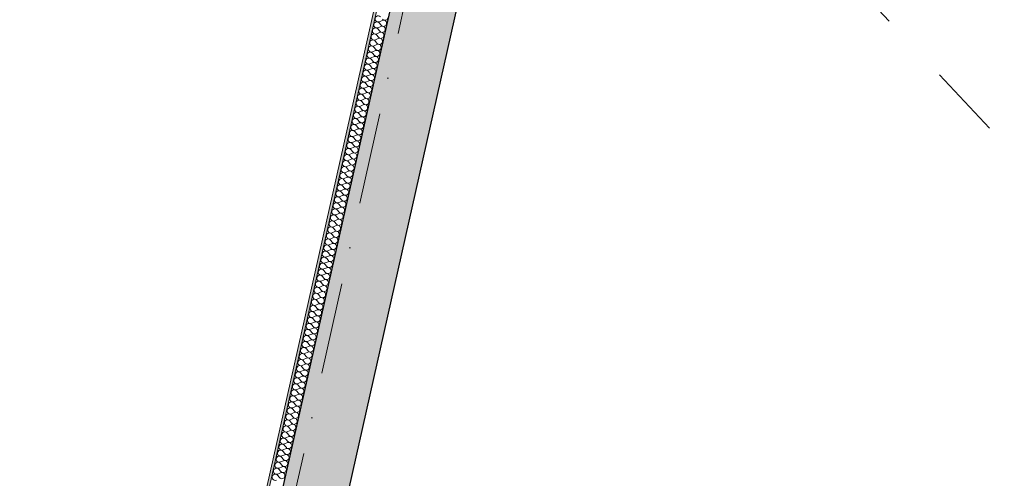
# Model space of a CAD drawing. Header units: millimetres. Extents: x -7218511 to -6645009, y 6003432 to 6221853.
# Tile 47 of 147: x -7185976 to -7182183, y 6141016 to 6142782. Entities that reach past the tile are written whole.
import ezdxf
from ezdxf.enums import TextEntityAlignment as Align

# ---------------------------------------------------------------- set-up
doc = ezdxf.new("R2010")
doc.units = ezdxf.units.MM
doc.header["$MEASUREMENT"] = 0
doc.linetypes.add('Штриховая', pattern=[564.444447, 282.222223, -282.222223])
doc.linetypes.add('Штрихпунктирная', pattern=[670.277762, 352.777767, -176.388884, 0, -141.111112])
for name, color, linetype, lineweight in [('АР-рампа.АР_Ном._пера__1', 7, 'Continuous', 0), ('АР-Стены_внешние_.АР_Ном._пера__1', 7, 'Continuous', 0), ('АР-Стены_Перегородки_межквартирные_200.АР_Ном._пера__1', 7, 'Continuous', 15), ('АР-текст_наименование_Ном._пера__120', 7, 'Continuous', 0), ('АР-Чертеж-Оси_Осевые размеры.АР_Ном._пера__120', 7, 'Continuous', 0)]:
    doc.layers.add(name, color=color, linetype=linetype, lineweight=lineweight)
for name, color, linetype in [('АР-Стены_внешние_.АР', 7, 'Continuous'), ('АР-Стены_Перегородки_межквартирные_200.АР', 7, 'Continuous'), ('АР-Чертеж-Оси_Осевые размеры.АР', 7, 'Continuous')]:
    doc.layers.add(name, color=color, linetype=linetype)
doc.styles.add('РЎР“Р•РќР•Р\xa0Р\x98Р\xa0_РЎРўР\x98Р›Р¬_4', font='GOTHIC.TTF')

# ---------------------------------------------------------------- blocks, each defined once
blk = doc.blocks.new('*X375', base_point=(-6566190.3, 6562677.8))
at = {"layer": 'АР-Стены_Перегородки_межквартирные_200.АР_Ном._пера__1', "color": 7, "linetype": 'Continuous', "lineweight": 0}
for p, q in [((-7184590, 6142774.3), (-7184579.1, 6142779.1)), ((-7184596.3, 6142746.4), (-7184588.5, 6142737.3)), ((-7184595.2, 6142751), (-7184584.4, 6142755.9)), ((-7184591, 6142769.6), (-7184583.3, 6142760.6)), ((-7184605.6, 6142704.6), (-7184594.8, 6142709.5)), ((-7184601.5, 6142723.2), (-7184593.7, 6142714.1)), ((-7184600.4, 6142727.8), (-7184589.6, 6142732.7)), ((-7184611.9, 6142676.7), (-7184604.2, 6142667.6)), ((-7184610.9, 6142681.3), (-7184600, 6142686.2)), ((-7184606.7, 6142699.9), (-7184599, 6142690.9)), ((-7184622.3, 6142630.2), (-7184614.6, 6142621.2)), ((-7184621.3, 6142634.9), (-7184610.4, 6142639.8)), ((-7184617.1, 6142653.5), (-7184609.4, 6142644.4)), ((-7184616.1, 6142658.1), (-7184605.2, 6142663)), ((-7184631.7, 6142588.4), (-7184620.9, 6142593.3)), ((-7184627.6, 6142607), (-7184619.8, 6142597.9)), ((-7184626.5, 6142611.6), (-7184615.7, 6142616.5)), ((-7184638, 6142560.5), (-7184630.3, 6142551.5)), ((-7184637, 6142565.2), (-7184626.1, 6142570.1)), ((-7184632.8, 6142583.8), (-7184625.1, 6142574.7)), ((-7184648.4, 6142514.1), (-7184640.7, 6142505)), ((-7184647.4, 6142518.7), (-7184636.5, 6142523.6)), ((-7184643.2, 6142537.3), (-7184635.5, 6142528.3)), ((-7184642.2, 6142542), (-7184631.3, 6142546.8)), ((-7184657.8, 6142472.3), (-7184647, 6142477.1)), ((-7184653.6, 6142490.8), (-7184645.9, 6142481.8)), ((-7184652.6, 6142495.5), (-7184641.7, 6142500.4)), ((-7184664.1, 6142444.4), (-7184656.4, 6142435.3)), ((-7184663, 6142449), (-7184652.2, 6142453.9)), ((-7184658.9, 6142467.6), (-7184651.1, 6142458.6)), ((-7184673.5, 6142402.6), (-7184662.6, 6142407.5)), ((-7184669.3, 6142421.2), (-7184661.6, 6142412.1)), ((-7184668.3, 6142425.8), (-7184657.4, 6142430.7)), ((-7184679.7, 6142374.7), (-7184672, 6142365.6)), ((-7184678.7, 6142379.3), (-7184667.8, 6142384.2)), ((-7184674.5, 6142397.9), (-7184666.8, 6142388.9)), ((-7184690.2, 6142328.2), (-7184682.4, 6142319.2)), ((-7184689.1, 6142332.9), (-7184678.3, 6142337.8)), ((-7184685, 6142351.5), (-7184677.2, 6142342.4)), ((-7184683.9, 6142356.1), (-7184673.1, 6142361)), ((-7184699.6, 6142286.4), (-7184688.7, 6142291.3)), ((-7184695.4, 6142305), (-7184687.7, 6142295.9)), ((-7184694.3, 6142309.6), (-7184683.5, 6142314.5)), ((-7184705.8, 6142258.5), (-7184698.1, 6142249.5)), ((-7184704.8, 6142263.2), (-7184693.9, 6142268.1)), ((-7184700.6, 6142281.8), (-7184692.9, 6142272.7)), ((-7184716.3, 6142212.1), (-7184708.5, 6142203)), ((-7184715.2, 6142216.7), (-7184704.4, 6142221.6)), ((-7184711, 6142235.3), (-7184703.3, 6142226.3)), ((-7184710, 6142240), (-7184699.1, 6142244.8)), ((-7184725.7, 6142170.3), (-7184714.8, 6142175.1)), ((-7184721.5, 6142188.8), (-7184713.7, 6142179.8)), ((-7184720.4, 6142193.5), (-7184709.6, 6142198.4)), ((-7184731.9, 6142142.4), (-7184724.2, 6142133.3)), ((-7184730.9, 6142147), (-7184720, 6142151.9)), ((-7184726.7, 6142165.6), (-7184719, 6142156.6)), ((-7184741.3, 6142100.6), (-7184730.4, 6142105.5)), ((-7184737.1, 6142119.2), (-7184729.4, 6142110.1)), ((-7184736.1, 6142123.8), (-7184725.2, 6142128.7)), ((-7184751.7, 6142054.1), (-7184740.9, 6142059)), ((-7184747.6, 6142072.7), (-7184739.8, 6142063.6)), ((-7184746.5, 6142077.3), (-7184735.7, 6142082.2)), ((-7184742.3, 6142095.9), (-7184734.6, 6142086.9)), ((-7184758, 6142026.2), (-7184750.3, 6142017.2)), ((-7184757, 6142030.9), (-7184746.1, 6142035.8)), ((-7184752.8, 6142049.5), (-7184745.1, 6142040.4)), ((-7184767.4, 6141984.4), (-7184756.5, 6141989.3)), ((-7184763.2, 6142003), (-7184755.5, 6141993.9)), ((-7184762.2, 6142007.6), (-7184751.3, 6142012.5)), ((-7184773.7, 6141956.5), (-7184765.9, 6141947.5)), ((-7184772.6, 6141961.2), (-7184761.8, 6141966.1)), ((-7184768.4, 6141979.8), (-7184760.7, 6141970.7)), ((-7184784.1, 6141910.1), (-7184776.4, 6141901)), ((-7184783, 6141914.7), (-7184772.2, 6141919.6)), ((-7184778.9, 6141933.3), (-7184771.1, 6141924.3)), ((-7184777.8, 6141938), (-7184767, 6141942.8)), ((-7184793.5, 6141868.3), (-7184782.6, 6141873.1)), ((-7184789.3, 6141886.8), (-7184781.6, 6141877.8)), ((-7184788.3, 6141891.5), (-7184777.4, 6141896.4)), ((-7184799.7, 6141840.4), (-7184792, 6141831.3)), ((-7184798.7, 6141845), (-7184787.8, 6141849.9)), ((-7184794.5, 6141863.6), (-7184786.8, 6141854.6)), ((-7184810.2, 6141793.9), (-7184802.4, 6141784.9)), ((-7184809.1, 6141798.6), (-7184798.3, 6141803.5)), ((-7184805, 6141817.2), (-7184797.2, 6141808.1)), ((-7184803.9, 6141821.8), (-7184793.1, 6141826.7)), ((-7184819.6, 6141752.1), (-7184808.7, 6141757)), ((-7184815.4, 6141770.7), (-7184807.7, 6141761.6)), ((-7184814.3, 6141775.3), (-7184803.5, 6141780.2)), ((-7184825.8, 6141724.2), (-7184818.1, 6141715.2)), ((-7184824.8, 6141728.9), (-7184813.9, 6141733.8)), ((-7184820.6, 6141747.5), (-7184812.9, 6141738.4)), ((-7184835.2, 6141682.4), (-7184824.4, 6141687.3)), ((-7184831, 6141701), (-7184823.3, 6141691.9)), ((-7184830, 6141705.6), (-7184819.1, 6141710.5)), ((-7184841.5, 6141654.5), (-7184833.8, 6141645.5)), ((-7184840.4, 6141659.2), (-7184829.6, 6141664.1)), ((-7184836.3, 6141677.8), (-7184828.5, 6141668.7)), ((-7184851.9, 6141608.1), (-7184844.2, 6141599)), ((-7184850.9, 6141612.7), (-7184840, 6141617.6)), ((-7184846.7, 6141631.3), (-7184839, 6141622.3)), ((-7184845.7, 6141636), (-7184834.8, 6141640.8)), ((-7184861.3, 6141566.3), (-7184850.4, 6141571.1)), ((-7184857.1, 6141584.8), (-7184849.4, 6141575.8)), ((-7184856.1, 6141589.5), (-7184845.2, 6141594.4)), ((-7184867.6, 6141538.4), (-7184859.8, 6141529.3)), ((-7184866.5, 6141543), (-7184855.7, 6141547.9)), ((-7184862.4, 6141561.6), (-7184854.6, 6141552.6)), ((-7184878, 6141491.9), (-7184870.3, 6141482.9)), ((-7184877, 6141496.6), (-7184866.1, 6141501.5)), ((-7184872.8, 6141515.2), (-7184865.1, 6141506.1)), ((-7184871.7, 6141519.8), (-7184860.9, 6141524.7)), ((-7184887.4, 6141450.1), (-7184876.5, 6141455)), ((-7184883.2, 6141468.7), (-7184875.5, 6141459.6)), ((-7184882.2, 6141473.3), (-7184871.3, 6141478.2)), ((-7184893.7, 6141422.2), (-7184885.9, 6141413.2)), ((-7184892.6, 6141426.9), (-7184881.8, 6141431.8)), ((-7184888.4, 6141445.5), (-7184880.7, 6141436.4)), ((-7184904.1, 6141375.8), (-7184896.4, 6141366.7)), ((-7184903, 6141380.4), (-7184892.2, 6141385.3)), ((-7184898.9, 6141399), (-7184891.1, 6141389.9)), ((-7184897.8, 6141403.6), (-7184887, 6141408.5)), ((-7184913.5, 6141334), (-7184902.6, 6141338.8)), ((-7184909.3, 6141352.5), (-7184901.6, 6141343.5)), ((-7184908.3, 6141357.2), (-7184897.4, 6141362.1)), ((-7184919.7, 6141306.1), (-7184912, 6141297)), ((-7184918.7, 6141310.7), (-7184907.8, 6141315.6)), ((-7184914.5, 6141329.3), (-7184906.8, 6141320.3)), ((-7184929.1, 6141264.3), (-7184918.3, 6141269.1)), ((-7184925, 6141282.8), (-7184917.2, 6141273.8)), ((-7184923.9, 6141287.5), (-7184913.1, 6141292.4)), ((-7184935.4, 6141236.4), (-7184927.7, 6141227.3)), ((-7184934.4, 6141241), (-7184923.5, 6141245.9)), ((-7184930.2, 6141259.6), (-7184922.5, 6141250.6)), ((-7184945.8, 6141189.9), (-7184938.1, 6141180.9)), ((-7184944.8, 6141194.6), (-7184933.9, 6141199.5)), ((-7184940.6, 6141213.2), (-7184932.9, 6141204.1)), ((-7184939.6, 6141217.8), (-7184928.7, 6141222.7)), ((-7184955.2, 6141148.1), (-7184944.4, 6141153)), ((-7184951, 6141166.7), (-7184943.3, 6141157.6)), ((-7184950, 6141171.3), (-7184939.1, 6141176.2)), ((-7184961.5, 6141120.2), (-7184953.8, 6141111.2)), ((-7184960.4, 6141124.9), (-7184949.6, 6141129.8)), ((-7184956.3, 6141143.5), (-7184948.5, 6141134.4)), ((-7184971.9, 6141073.8), (-7184964.2, 6141064.7)), ((-7184970.9, 6141078.4), (-7184960, 6141083.3)), ((-7184966.7, 6141097), (-7184959, 6141087.9)), ((-7184965.7, 6141101.6), (-7184954.8, 6141106.5)), ((-7184981.3, 6141032), (-7184970.5, 6141036.8)), ((-7184977.1, 6141050.5), (-7184969.4, 6141041.5)), ((-7184976.1, 6141055.2), (-7184965.2, 6141060.1)), ((-7184982.4, 6141027.3), (-7184974.6, 6141018.3))]:
    blk.add_line(p, q, dxfattribs=at)
for centre, start, end in [((-7184594.9, 6142785.1), 40.4717, 294.2115), ((-7184574.3, 6142768.3), 347.3416, 114.2115), ((-7184569, 6142791.5), 220.4717, 347.3416), ((-7184605.3, 6142738.7), 40.4717, 294.2115), ((-7184600.1, 6142761.9), 40.4717, 294.2115), ((-7184579.5, 6142745.1), 220.4717, 347.3416), ((-7184579.5, 6142745.1), 347.3416, 114.2115), ((-7184574.3, 6142768.3), 220.4717, 347.3416), ((-7184615.7, 6142692.2), 40.4717, 294.2115), ((-7184610.5, 6142715.4), 40.4717, 294.2115), ((-7184589.9, 6142698.6), 347.3416, 114.2115), ((-7184584.7, 6142721.8), 220.4717, 347.3416), ((-7184584.7, 6142721.8), 347.3416, 114.2115), ((-7184621, 6142669), 40.4717, 294.2115), ((-7184595.1, 6142675.4), 220.4717, 347.3416), ((-7184595.1, 6142675.4), 347.3416, 114.2115), ((-7184589.9, 6142698.6), 220.4717, 347.3416), ((-7184631.4, 6142622.5), 40.4717, 294.2115), ((-7184626.2, 6142645.7), 40.4717, 294.2115), ((-7184605.6, 6142628.9), 347.3416, 114.2115), ((-7184600.3, 6142652.1), 220.4717, 347.3416), ((-7184600.3, 6142652.1), 347.3416, 114.2115), ((-7184636.6, 6142599.3), 40.4717, 294.2115), ((-7184616, 6142582.4), 347.3416, 114.2115), ((-7184610.8, 6142605.7), 220.4717, 347.3416), ((-7184610.8, 6142605.7), 347.3416, 114.2115), ((-7184605.6, 6142628.9), 220.4717, 347.3416), ((-7184647.1, 6142552.8), 40.4717, 294.2115), ((-7184641.8, 6142576), 40.4717, 294.2115), ((-7184621.2, 6142559.2), 220.4717, 347.3416), ((-7184621.2, 6142559.2), 347.3416, 114.2115), ((-7184616, 6142582.4), 220.4717, 347.3416), ((-7184657.5, 6142506.4), 40.4717, 294.2115), ((-7184652.3, 6142529.6), 40.4717, 294.2115), ((-7184631.6, 6142512.8), 347.3416, 114.2115), ((-7184626.4, 6142536), 220.4717, 347.3416), ((-7184626.4, 6142536), 347.3416, 114.2115), ((-7184662.7, 6142483.1), 40.4717, 294.2115), ((-7184642.1, 6142466.3), 347.3416, 114.2115), ((-7184636.9, 6142489.5), 220.4717, 347.3416), ((-7184636.9, 6142489.5), 347.3416, 114.2115), ((-7184631.6, 6142512.8), 220.4717, 347.3416), ((-7184673.1, 6142436.7), 40.4717, 294.2115), ((-7184667.9, 6142459.9), 40.4717, 294.2115), ((-7184647.3, 6142443.1), 220.4717, 347.3416), ((-7184647.3, 6142443.1), 347.3416, 114.2115), ((-7184642.1, 6142466.3), 220.4717, 347.3416), ((-7184683.6, 6142390.2), 40.4717, 294.2115), ((-7184678.4, 6142413.4), 40.4717, 294.2115), ((-7184657.7, 6142396.6), 347.3416, 114.2115), ((-7184652.5, 6142419.8), 220.4717, 347.3416), ((-7184652.5, 6142419.8), 347.3416, 114.2115), ((-7184688.8, 6142367), 40.4717, 294.2115), ((-7184668.2, 6142350.1), 347.3416, 114.2115), ((-7184663, 6142373.4), 220.4717, 347.3416), ((-7184663, 6142373.4), 347.3416, 114.2115), ((-7184657.7, 6142396.6), 220.4717, 347.3416), ((-7184699.2, 6142320.5), 40.4717, 294.2115), ((-7184694, 6142343.7), 40.4717, 294.2115), ((-7184673.4, 6142326.9), 220.4717, 347.3416), ((-7184673.4, 6142326.9), 347.3416, 114.2115), ((-7184668.2, 6142350.1), 220.4717, 347.3416), ((-7184709.7, 6142274), 40.4717, 294.2115), ((-7184704.4, 6142297.3), 40.4717, 294.2115), ((-7184683.8, 6142280.4), 347.3416, 114.2115), ((-7184678.6, 6142303.7), 220.4717, 347.3416), ((-7184678.6, 6142303.7), 347.3416, 114.2115), ((-7184714.9, 6142250.8), 40.4717, 294.2115), ((-7184689, 6142257.2), 220.4717, 347.3416), ((-7184689, 6142257.2), 347.3416, 114.2115), ((-7184683.8, 6142280.4), 220.4717, 347.3416), ((-7184725.3, 6142204.4), 40.4717, 294.2115), ((-7184720.1, 6142227.6), 40.4717, 294.2115), ((-7184699.5, 6142210.7), 347.3416, 114.2115), ((-7184694.3, 6142234), 220.4717, 347.3416), ((-7184694.3, 6142234), 347.3416, 114.2115), ((-7184730.5, 6142181.1), 40.4717, 294.2115), ((-7184709.9, 6142164.3), 347.3416, 114.2115), ((-7184704.7, 6142187.5), 220.4717, 347.3416), ((-7184704.7, 6142187.5), 347.3416, 114.2115), ((-7184699.5, 6142210.7), 220.4717, 347.3416), ((-7184741, 6142134.7), 40.4717, 294.2115), ((-7184735.8, 6142157.9), 40.4717, 294.2115), ((-7184715.1, 6142141.1), 220.4717, 347.3416), ((-7184715.1, 6142141.1), 347.3416, 114.2115), ((-7184709.9, 6142164.3), 220.4717, 347.3416), ((-7184751.4, 6142088.2), 40.4717, 294.2115), ((-7184746.2, 6142111.4), 40.4717, 294.2115), ((-7184725.6, 6142094.6), 347.3416, 114.2115), ((-7184720.3, 6142117.8), 220.4717, 347.3416), ((-7184720.3, 6142117.8), 347.3416, 114.2115), ((-7184756.6, 6142065), 40.4717, 294.2115), ((-7184736, 6142048.1), 347.3416, 114.2115), ((-7184730.8, 6142071.4), 220.4717, 347.3416), ((-7184730.8, 6142071.4), 347.3416, 114.2115), ((-7184725.6, 6142094.6), 220.4717, 347.3416), ((-7184767.1, 6142018.5), 40.4717, 294.2115), ((-7184761.8, 6142041.7), 40.4717, 294.2115), ((-7184741.2, 6142024.9), 220.4717, 347.3416), ((-7184741.2, 6142024.9), 347.3416, 114.2115), ((-7184736, 6142048.1), 220.4717, 347.3416), ((-7184777.5, 6141972), 40.4717, 294.2115), ((-7184772.3, 6141995.3), 40.4717, 294.2115), ((-7184751.7, 6141978.4), 347.3416, 114.2115), ((-7184746.4, 6142001.7), 220.4717, 347.3416), ((-7184746.4, 6142001.7), 347.3416, 114.2115), ((-7184782.7, 6141948.8), 40.4717, 294.2115), ((-7184756.9, 6141955.2), 220.4717, 347.3416), ((-7184756.9, 6141955.2), 347.3416, 114.2115), ((-7184751.7, 6141978.4), 220.4717, 347.3416), ((-7184793.1, 6141902.4), 40.4717, 294.2115), ((-7184787.9, 6141925.6), 40.4717, 294.2115), ((-7184767.3, 6141908.7), 347.3416, 114.2115), ((-7184762.1, 6141932), 220.4717, 347.3416), ((-7184762.1, 6141932), 347.3416, 114.2115), ((-7184798.4, 6141879.1), 40.4717, 294.2115), ((-7184777.7, 6141862.3), 347.3416, 114.2115), ((-7184772.5, 6141885.5), 220.4717, 347.3416), ((-7184772.5, 6141885.5), 347.3416, 114.2115), ((-7184767.3, 6141908.7), 220.4717, 347.3416), ((-7184808.8, 6141832.7), 40.4717, 294.2115), ((-7184803.6, 6141855.9), 40.4717, 294.2115), ((-7184783, 6141839.1), 220.4717, 347.3416), ((-7184783, 6141839.1), 347.3416, 114.2115), ((-7184777.7, 6141862.3), 220.4717, 347.3416), ((-7184819.2, 6141786.2), 40.4717, 294.2115), ((-7184814, 6141809.4), 40.4717, 294.2115), ((-7184793.4, 6141792.6), 347.3416, 114.2115), ((-7184788.2, 6141815.8), 220.4717, 347.3416), ((-7184788.2, 6141815.8), 347.3416, 114.2115), ((-7184824.4, 6141763), 40.4717, 294.2115), ((-7184803.8, 6141746.1), 347.3416, 114.2115), ((-7184798.6, 6141769.4), 220.4717, 347.3416), ((-7184798.6, 6141769.4), 347.3416, 114.2115), ((-7184793.4, 6141792.6), 220.4717, 347.3416), ((-7184834.9, 6141716.5), 40.4717, 294.2115), ((-7184829.7, 6141739.7), 40.4717, 294.2115), ((-7184809, 6141722.9), 220.4717, 347.3416), ((-7184809, 6141722.9), 347.3416, 114.2115), ((-7184803.8, 6141746.1), 220.4717, 347.3416), ((-7184845.3, 6141670), 40.4717, 294.2115), ((-7184840.1, 6141693.3), 40.4717, 294.2115), ((-7184819.5, 6141676.4), 347.3416, 114.2115), ((-7184814.3, 6141699.7), 220.4717, 347.3416), ((-7184814.3, 6141699.7), 347.3416, 114.2115), ((-7184850.5, 6141646.8), 40.4717, 294.2115), ((-7184829.9, 6141630), 347.3416, 114.2115), ((-7184824.7, 6141653.2), 220.4717, 347.3416), ((-7184824.7, 6141653.2), 347.3416, 114.2115), ((-7184819.5, 6141676.4), 220.4717, 347.3416), ((-7184861, 6141600.4), 40.4717, 294.2115), ((-7184855.8, 6141623.6), 40.4717, 294.2115), ((-7184835.1, 6141606.7), 220.4717, 347.3416), ((-7184835.1, 6141606.7), 347.3416, 114.2115), ((-7184829.9, 6141630), 220.4717, 347.3416), ((-7184871.4, 6141553.9), 40.4717, 294.2115), ((-7184866.2, 6141577.1), 40.4717, 294.2115), ((-7184845.6, 6141560.3), 347.3416, 114.2115), ((-7184840.3, 6141583.5), 220.4717, 347.3416), ((-7184840.3, 6141583.5), 347.3416, 114.2115), ((-7184876.6, 6141530.7), 40.4717, 294.2115), ((-7184850.8, 6141537.1), 220.4717, 347.3416), ((-7184850.8, 6141537.1), 347.3416, 114.2115), ((-7184845.6, 6141560.3), 220.4717, 347.3416), ((-7184887.1, 6141484.2), 40.4717, 294.2115), ((-7184881.8, 6141507.4), 40.4717, 294.2115), ((-7184861.2, 6141490.6), 347.3416, 114.2115), ((-7184856, 6141513.8), 220.4717, 347.3416), ((-7184856, 6141513.8), 347.3416, 114.2115), ((-7184892.3, 6141461), 40.4717, 294.2115), ((-7184871.7, 6141444.1), 347.3416, 114.2115), ((-7184866.4, 6141467.4), 220.4717, 347.3416), ((-7184866.4, 6141467.4), 347.3416, 114.2115), ((-7184861.2, 6141490.6), 220.4717, 347.3416), ((-7184902.7, 6141414.5), 40.4717, 294.2115), ((-7184897.5, 6141437.7), 40.4717, 294.2115), ((-7184876.9, 6141420.9), 220.4717, 347.3416), ((-7184876.9, 6141420.9), 347.3416, 114.2115), ((-7184871.7, 6141444.1), 220.4717, 347.3416), ((-7184913.1, 6141368), 40.4717, 294.2115), ((-7184907.9, 6141391.3), 40.4717, 294.2115), ((-7184887.3, 6141374.4), 347.3416, 114.2115), ((-7184882.1, 6141397.7), 220.4717, 347.3416), ((-7184882.1, 6141397.7), 347.3416, 114.2115), ((-7184918.4, 6141344.8), 40.4717, 294.2115), ((-7184897.7, 6141328), 347.3416, 114.2115), ((-7184892.5, 6141351.2), 220.4717, 347.3416), ((-7184892.5, 6141351.2), 347.3416, 114.2115), ((-7184887.3, 6141374.4), 220.4717, 347.3416), ((-7184928.8, 6141298.4), 40.4717, 294.2115), ((-7184923.6, 6141321.6), 40.4717, 294.2115), ((-7184903, 6141304.7), 220.4717, 347.3416), ((-7184903, 6141304.7), 347.3416, 114.2115), ((-7184897.7, 6141328), 220.4717, 347.3416), ((-7184939.2, 6141251.9), 40.4717, 294.2115), ((-7184934, 6141275.1), 40.4717, 294.2115), ((-7184913.4, 6141258.3), 347.3416, 114.2115), ((-7184908.2, 6141281.5), 220.4717, 347.3416), ((-7184908.2, 6141281.5), 347.3416, 114.2115), ((-7184944.5, 6141228.7), 40.4717, 294.2115), ((-7184918.6, 6141235.1), 220.4717, 347.3416), ((-7184918.6, 6141235.1), 347.3416, 114.2115), ((-7184913.4, 6141258.3), 220.4717, 347.3416), ((-7184954.9, 6141182.2), 40.4717, 294.2115), ((-7184949.7, 6141205.4), 40.4717, 294.2115), ((-7184929, 6141188.6), 347.3416, 114.2115), ((-7184923.8, 6141211.8), 220.4717, 347.3416), ((-7184923.8, 6141211.8), 347.3416, 114.2115), ((-7184960.1, 6141159), 40.4717, 294.2115), ((-7184939.5, 6141142.1), 347.3416, 114.2115), ((-7184934.3, 6141165.4), 220.4717, 347.3416), ((-7184934.3, 6141165.4), 347.3416, 114.2115), ((-7184929, 6141188.6), 220.4717, 347.3416), ((-7184970.5, 6141112.5), 40.4717, 294.2115), ((-7184965.3, 6141135.7), 40.4717, 294.2115), ((-7184944.7, 6141118.9), 220.4717, 347.3416), ((-7184944.7, 6141118.9), 347.3416, 114.2115), ((-7184939.5, 6141142.1), 220.4717, 347.3416), ((-7184981, 6141066), 40.4717, 294.2115), ((-7184975.8, 6141089.3), 40.4717, 294.2115), ((-7184955.1, 6141072.4), 347.3416, 114.2115), ((-7184949.9, 6141095.7), 220.4717, 347.3416), ((-7184949.9, 6141095.7), 347.3416, 114.2115), ((-7184986.2, 6141042.8), 40.4717, 294.2115), ((-7184965.6, 6141026), 347.3416, 114.2115), ((-7184960.4, 6141049.2), 220.4717, 347.3416), ((-7184960.4, 6141049.2), 347.3416, 114.2115), ((-7184955.1, 6141072.4), 220.4717, 347.3416), ((-7184991.4, 6141019.6), 40.4717, 294.2115), ((-7184965.6, 6141026), 220.4717, 347.3416)]:
    blk.add_arc(centre, 11.9, start, end, dxfattribs=at)
blk = doc.blocks.new('Стена_195_3', base_point=(-7182635.2, 6151615.7))
at = {"layer": 'АР-Стены_Перегородки_межквартирные_200.АР', "linetype": 'Continuous', "lineweight": 0, "true_color": 0x000000}
h = blk.add_hatch(dxfattribs=at)
h.set_pattern_fill('ШТУКАТУРКА__ГИПС_01_0003', color=18, style=0, pattern_type=2)
h.set_pattern_definition([(45, (-6566190.34, 6563027.8), (-111.369318, 111.369318), [0, -105, 0, -157.5]), (110, (-6565840.34, 6563027.8), (148.001588, 53.868173), [0, -77, 0, -133])])
h.paths.add_polyline_path([(-7182635.2, 6151615.7), (-7185915.8, 6137009.4), (-7185906, 6137007.2), (-7182625.5, 6151613.5)])
at = {"layer": 'АР-Стены_Перегородки_межквартирные_200.АР_Ном._пера__1', "color": 7, "linetype": 'Continuous', "lineweight": 0}
blk.add_line((-7182625.5, 6151613.5), (-7185906, 6137007.2), dxfattribs=at)
at = {"layer": 'АР-Стены_Перегородки_межквартирные_200.АР_Ном._пера__1', "color": 7, "linetype": 'Continuous', "lineweight": 0, "flags": 128}
for points in [[(-7182635.2, 6151615.7), (-7185915.8, 6137009.4)], [(-7185857.2, 6136996.2), (-7182576.7, 6151602.5)]]:
    blk.add_lwpolyline(points, dxfattribs=at)
at = {"layer": 'АР-Стены_Перегородки_межквартирные_200.АР', "color": 7, "lineweight": 0}
blk.add_blockref('*X375', (-6566190.3, 6562677.8), dxfattribs=at)
blk = doc.blocks.new('Стандартный Маркер Сетки[4]_3', base_point=(-7182312.1, 6152552))
at = {"layer": 'АР-Чертеж-Оси_Осевые размеры.АР_Ном._пера__120', "color": 7, "linetype": 'Штрихпунктирная', "lineweight": 0}
blk.add_line((-7182531.3, 6151576.3), (-7187093.8, 6131261.9), dxfattribs=at)
at = {"layer": 'АР-Чертеж-Оси_Осевые размеры.АР_Ном._пера__120', "color": 7, "lineweight": 0, "style": 'РЎР“Р•РќР•Р\xa0Р\x98Р\xa0_РЎРўР\x98Р›Р¬_4'}
blk.add_attdef('AC_MarkerText_1', text='', height=350, rotation=347.3417, dxfattribs=at).set_placement((-7187352.5, 6129979.4), align=Align.TOP_CENTER)
blk = doc.blocks.new('Стандартный Маркер Сетки[18]_3', base_point=(-7182312.1, 6152552))
at = {"layer": 'АР-Чертеж-Оси_Осевые размеры.АР_Ном._пера__120', "color": 7, "linetype": 'Штрихпунктирная', "lineweight": 0}
blk.add_line((-7182531.3, 6151576.3), (-7187093.8, 6131261.9), dxfattribs=at)
at = {"layer": 'АР-Чертеж-Оси_Осевые размеры.АР_Ном._пера__120', "color": 7, "lineweight": 0, "style": 'РЎР“Р•РќР•Р\xa0Р\x98Р\xa0_РЎРўР\x98Р›Р¬_4'}
blk.add_attdef('AC_MarkerText_1', text='', height=350, rotation=347.3417, dxfattribs=at).set_placement((-7187352.5, 6129979.4), align=Align.TOP_CENTER)
blk = doc.blocks.new('Стандартный Маркер Сетки[19]_3', base_point=(-7182312.1, 6152552))
at = {"layer": 'АР-Чертеж-Оси_Осевые размеры.АР_Ном._пера__120', "color": 7, "linetype": 'Штрихпунктирная', "lineweight": 0}
blk.add_line((-7182531.3, 6151576.3), (-7187093.8, 6131261.9), dxfattribs=at)
at = {"layer": 'АР-Чертеж-Оси_Осевые размеры.АР_Ном._пера__120', "color": 7, "lineweight": 0, "style": 'РЎР“Р•РќР•Р\xa0Р\x98Р\xa0_РЎРўР\x98Р›Р¬_4'}
blk.add_attdef('AC_MarkerText_1', text='', height=350, rotation=347.3417, dxfattribs=at).set_placement((-7187352.5, 6129979.4), align=Align.TOP_CENTER)
blk = doc.blocks.new('Стандартный Маркер Сетки[20]_3', base_point=(-7182312.1, 6152552))
at = {"layer": 'АР-Чертеж-Оси_Осевые размеры.АР_Ном._пера__120', "color": 7, "linetype": 'Штрихпунктирная', "lineweight": 0}
blk.add_line((-7182531.3, 6151576.3), (-7187093.8, 6131261.9), dxfattribs=at)
at = {"layer": 'АР-Чертеж-Оси_Осевые размеры.АР_Ном._пера__120', "color": 7, "lineweight": 0, "style": 'РЎР“Р•РќР•Р\xa0Р\x98Р\xa0_РЎРўР\x98Р›Р¬_4'}
blk.add_attdef('AC_MarkerText_1', text='', height=350, rotation=347.3417, dxfattribs=at).set_placement((-7187352.5, 6129979.4), align=Align.TOP_CENTER)
blk = doc.blocks.new('Стандартный Маркер Сетки[33]_3', base_point=(-7182312.1, 6152552))
at = {"layer": 'АР-Чертеж-Оси_Осевые размеры.АР_Ном._пера__120', "color": 7, "linetype": 'Штрихпунктирная', "lineweight": 0}
blk.add_line((-7182531.3, 6151576.3), (-7187093.8, 6131261.9), dxfattribs=at)
at = {"layer": 'АР-Чертеж-Оси_Осевые размеры.АР_Ном._пера__120', "color": 7, "lineweight": 0, "style": 'РЎР“Р•РќР•Р\xa0Р\x98Р\xa0_РЎРўР\x98Р›Р¬_4'}
blk.add_attdef('AC_MarkerText_1', text='', height=350, rotation=347.3417, dxfattribs=at).set_placement((-7187352.5, 6129979.4), align=Align.TOP_CENTER)
blk = doc.blocks.new('Стандартный Маркер Сетки[47]_3', base_point=(-7182312.1, 6152552))
at = {"layer": 'АР-Чертеж-Оси_Осевые размеры.АР_Ном._пера__120', "color": 7, "linetype": 'Штрихпунктирная', "lineweight": 0}
blk.add_line((-7182531.3, 6151576.3), (-7187093.8, 6131261.9), dxfattribs=at)
at = {"layer": 'АР-Чертеж-Оси_Осевые размеры.АР_Ном._пера__120', "color": 7, "lineweight": 0, "style": 'РЎР“Р•РќР•Р\xa0Р\x98Р\xa0_РЎРўР\x98Р›Р¬_4'}
blk.add_attdef('AC_MarkerText_1', text='', height=350, rotation=347.3417, dxfattribs=at).set_placement((-7187352.5, 6129979.4), align=Align.TOP_CENTER)
blk = doc.blocks.new('Стандартный Маркер Сетки[48]_3', base_point=(-7182312.1, 6152552))
at = {"layer": 'АР-Чертеж-Оси_Осевые размеры.АР_Ном._пера__120', "color": 7, "linetype": 'Штрихпунктирная', "lineweight": 0}
blk.add_line((-7182531.3, 6151576.3), (-7187093.8, 6131261.9), dxfattribs=at)
at = {"layer": 'АР-Чертеж-Оси_Осевые размеры.АР_Ном._пера__120', "color": 7, "lineweight": 0, "style": 'РЎР“Р•РќР•Р\xa0Р\x98Р\xa0_РЎРўР\x98Р›Р¬_4'}
blk.add_attdef('AC_MarkerText_1', text='', height=350, rotation=347.3417, dxfattribs=at).set_placement((-7187352.5, 6129979.4), align=Align.TOP_CENTER)
blk = doc.blocks.new('Стандартный Маркер Сетки[49]_3', base_point=(-7182312.1, 6152552))
at = {"layer": 'АР-Чертеж-Оси_Осевые размеры.АР_Ном._пера__120', "color": 7, "linetype": 'Штрихпунктирная', "lineweight": 0}
blk.add_line((-7182531.3, 6151576.3), (-7187093.8, 6131261.9), dxfattribs=at)
at = {"layer": 'АР-Чертеж-Оси_Осевые размеры.АР_Ном._пера__120', "color": 7, "lineweight": 0, "style": 'РЎР“Р•РќР•Р\xa0Р\x98Р\xa0_РЎРўР\x98Р›Р¬_4'}
blk.add_attdef('AC_MarkerText_1', text='', height=350, rotation=347.3417, dxfattribs=at).set_placement((-7187352.5, 6129979.4), align=Align.TOP_CENTER)
blk = doc.blocks.new('Стена_252_3', base_point=(-7185730.9, 6136988.3))
at = {"layer": 'АР-Стены_внешние_.АР', "linetype": 'Continuous', "lineweight": 0, "true_color": 0x000000}
h = blk.add_hatch(dxfattribs=at)
h.set_pattern_fill('ЖЕЛЕЗОБЕТОН__PROJECT__0003', color=18, style=0, pattern_type=2)
h.set_pattern_definition([(45, (-6566190.34, 6562677.8), (-84.852814, 84.852814), []), (45, (-6566232.77, 6562720.22), (-84.852814, 84.852814), [90, -30, 0, -30])])
h.paths.add_polyline_path([(-7185618.3, 6136963), (-7185604.6, 6136980.4), (-7182332.8, 6151547.7), (-7182576.7, 6151602.5), (-7185852.8, 6137015.7)])
at = {"layer": 'АР-Стены_внешние_.АР_Ном._пера__1', "color": 7, "linetype": 'Continuous', "lineweight": 30, "flags": 128}
for points in [[(-7185604.6, 6136980.4), (-7182288.9, 6151742.9)], [(-7182576.7, 6151602.5), (-7185852.8, 6137015.7)]]:
    blk.add_lwpolyline(points, dxfattribs=at)

msp = doc.modelspace()

# ---------------------------------------------------------------- linework, layer by layer
at = {"layer": 'АР-рампа.АР_Ном._пера__1', "color": 7, "linetype": 'Continuous', "lineweight": 0}
msp.add_line((-7183684.1, 6146900.1), (-7185908.2, 6136997.2), dxfattribs=at)
at = {"layer": 'АР-текст_наименование_Ном._пера__120', "color": 7, "linetype": 'Штриховая', "lineweight": 0}
msp.add_line((-7183979.6, 6144215.1), (-7174920.9, 6134580.1), dxfattribs=at)

# ---------------------------------------------------------------- block references
at = {"layer": 'АР-Стены_внешние_.АР', "color": 7, "lineweight": 0}
msp.add_blockref('Стена_252_3', (-7185730.9, 6136988.3), dxfattribs=at)
at = {"layer": 'АР-Стены_Перегородки_межквартирные_200.АР', "color": 7, "lineweight": 0}
msp.add_blockref('Стена_195_3', (-7182635.2, 6151615.7), dxfattribs=at)
at = {"layer": 'АР-Чертеж-Оси_Осевые размеры.АР', "color": 8, "linetype": 'Continuous', "lineweight": 15}
for name in ['Стандартный Маркер Сетки[4]_3', 'Стандартный Маркер Сетки[18]_3', 'Стандартный Маркер Сетки[19]_3', 'Стандартный Маркер Сетки[20]_3', 'Стандартный Маркер Сетки[33]_3', 'Стандартный Маркер Сетки[47]_3', 'Стандартный Маркер Сетки[48]_3', 'Стандартный Маркер Сетки[49]_3']:
    msp.add_blockref(name, (-7182312.1, 6152552), dxfattribs=at)

doc.saveas('drawing.dxf')
